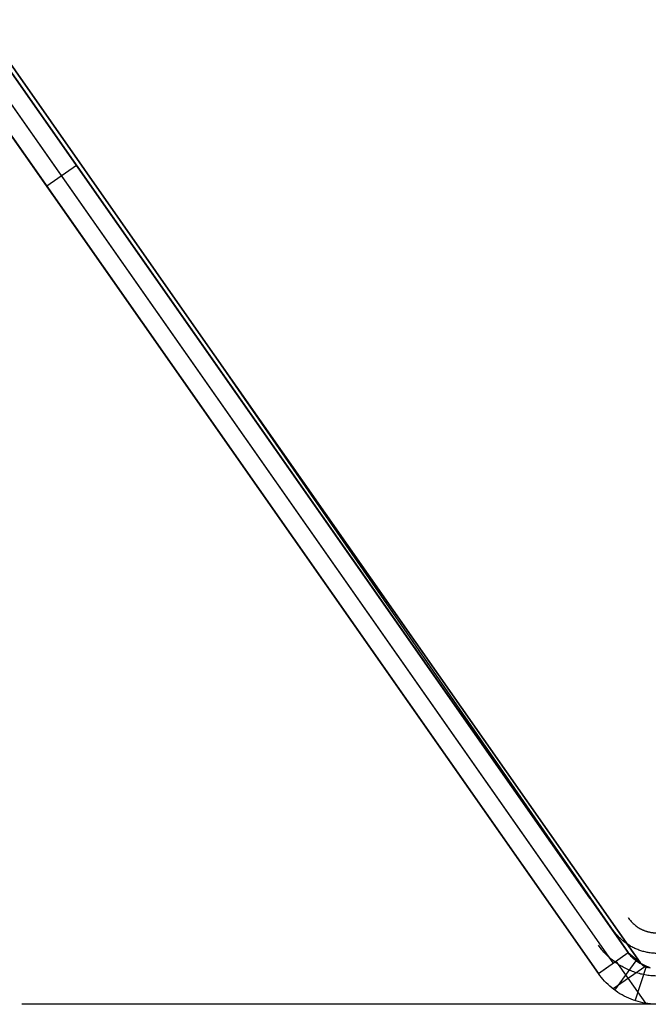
# Model space of a CAD drawing. Header units: millimetres. Extents: x 0 to 900, y -30 to 196.
# Tile 2 of 68: x 27 to 53, y -20 to 20. Entities that reach past the tile are written whole.
import ezdxf

# ---------------------------------------------------------------- set-up
doc = ezdxf.new("R2010")
doc.units = ezdxf.units.MM
doc.header["$MEASUREMENT"] = 0
doc.layers.add('Predefinito', color=5, linetype='Continuous')

# ---------------------------------------------------------------- blocks, each defined once
blk = doc.blocks.new('(#4957) MENSOLA_INTELIGENTE')
at = {"layer": 'Predefinito', "extrusion": (0, 1, 0)}
for points in [[(-5.601660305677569, -66.40930901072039), (-51.20620410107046, -1.27927069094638)], [(-51.82056813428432, -1.709453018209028), (-6.216024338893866, -66.83949133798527)], [(-6.830388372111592, -67.2696736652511), (-52.43493216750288, -2.13963534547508)], [(-34.38812493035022, -28.20953308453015), (-25.61972788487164, -40.73210184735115)], [(-34.38812493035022, -28.20953308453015), (-25.61972788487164, -40.73210184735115)], [(-25.61972788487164, -40.73210184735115), (-34.38812493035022, -28.20953308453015)], [(-29.6326602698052, -34.70465450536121), (-28.4039322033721, -33.84428985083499)], [(-34.38812493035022, -28.20953308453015), (-52.43493216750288, -2.13963534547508)], [(-52.93404676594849, -1.723211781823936), (-34.38812493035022, -28.20953308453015)], [(-34.38812493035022, -28.20953308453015), (-52.43493216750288, -2.13963534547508)], [(-53.35565464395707, -0.015853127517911), (-53.25354940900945, -0.0281640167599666), (-53.15192614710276, -0.0439674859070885), (-53.05090428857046, -0.0632449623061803), (-52.95060255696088, -0.0859737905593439), (-52.8511388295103, -0.1121272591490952), (-52.75262999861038, -0.1416746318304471), (-52.65519183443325, -0.1745811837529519), (-52.55893884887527, -0.2108082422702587), (-52.46398416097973, -0.2503132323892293), (-52.37043936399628, -0.293049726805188), (-52.27841439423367, -0.3389675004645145), (-52.18801740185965, -0.3880125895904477), (-52.09935462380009, -0.4401273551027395), (-52.01253025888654, -0.4952505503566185), (-51.92764634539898, -0.5533173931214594), (-51.84480264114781, -0.6142596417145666), (-51.76409650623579, -0.6780056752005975), (-51.68562278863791, -0.7444805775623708), (-51.60947371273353, -0.8136062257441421), (-51.53573877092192, -0.8853013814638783), (-51.46450461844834, -0.959481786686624), (-51.39585497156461, -1.036060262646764), (-51.32987050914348, -1.114946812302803), (-51.26662877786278, -1.196048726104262), (-51.20620410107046, -1.279270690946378)], [(-51.20620410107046, -1.27927069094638), (-52.43493216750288, -2.13963534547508)], [(-53.16908801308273, -1.58387913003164), (-51.81603994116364, -0.6364646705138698)], [(-51.93228228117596, -1.787676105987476), (-53.15342114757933, -0.0437090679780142)], [(-53.30713139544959, -1.542986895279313), (-53.25739953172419, -1.556063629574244), (-53.20814511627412, -1.570837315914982), (-53.15942603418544, -1.587290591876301), (-53.11129954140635, -1.605404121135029), (-53.06382219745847, -1.625156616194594), (-53.01704979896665, -1.646524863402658), (-52.97103731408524, -1.669483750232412), (-52.92583881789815, -1.694006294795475), (-52.88150742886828, -1.720063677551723), (-52.83809524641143, -1.747625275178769), (-52.79565328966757, -1.7766586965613), (-52.75423143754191, -1.80712982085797), (-52.71387837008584, -1.839002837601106), (-52.67464151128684, -1.872240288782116), (-52.6365669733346, -1.90680311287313), (-52.59969950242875, -1.942650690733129), (-52.56408242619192, -1.979740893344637), (-52.52975760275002, -2.018030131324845), (-52.49676537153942, -2.057473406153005), (-52.46514450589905, -2.098024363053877), (-52.43493216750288, -2.13963534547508)], [(-52.43493216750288, -2.13963534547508), (-52.4591500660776, -2.108744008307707), (-52.48438507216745, -2.078308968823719), (-52.51062683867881, -2.048373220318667), (-52.53786246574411, -2.018979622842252), (-52.56607647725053, -1.99017073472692), (-52.59525081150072, -1.961988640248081), (-52.62536482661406, -1.934474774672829), (-52.65639532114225, -1.907669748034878), (-52.68831657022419, -1.881613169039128), (-52.72110037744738, -1.856343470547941), (-52.75471614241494, -1.831897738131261), (-52.78913094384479, -1.808311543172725), (-52.82430963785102, -1.785618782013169), (-52.8602149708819, -1.763851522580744), (-52.89680770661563, -1.743039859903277), (-52.93404676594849, -1.723211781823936)], [(-52.43493216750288, -2.13963534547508), (-52.93404676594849, -1.723211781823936)], [(-52.93404676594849, -1.723211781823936), (-52.95812111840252, -1.706017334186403), (-52.9824653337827, -1.689303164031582), (-53.00706585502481, -1.673078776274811), (-53.03190883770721, -1.657353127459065), (-53.05698017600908, -1.642134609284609), (-53.08226552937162, -1.627431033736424), (-53.10775034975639, -1.613249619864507), (-53.13341990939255, -1.599596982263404), (-53.15925932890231, -1.586479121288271), (-53.18525360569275, -1.573901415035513), (-53.21138764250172, -1.561868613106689), (-53.23764627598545, -1.550384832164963), (-53.26401430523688, -1.539453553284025), (-53.29047652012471, -1.529077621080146), (-53.31701772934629, -1.519259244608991), (-53.34362278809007, -1.510000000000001)], [(-53.27057197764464, -1.515365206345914), (-53.25585768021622, -1.517762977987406), (-53.24115456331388, -1.520612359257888), (-53.22648310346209, -1.52391534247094), (-53.21186403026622, -1.527672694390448), (-53.19731823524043, -1.531883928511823), (-53.18286667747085, -1.536547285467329), (-53.16853028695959, -1.541659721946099), (-53.15432986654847, -1.547216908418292), (-53.14028599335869, -1.553213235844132), (-53.12641892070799, -1.559641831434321), (-53.11274848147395, -1.566494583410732), (-53.09929399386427, -1.573762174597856), (-53.08607417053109, -1.581434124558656), (-53.07310703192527, -1.589498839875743), (-53.060409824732, -1.597943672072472), (-53.04799894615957, -1.606754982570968), (-53.03588987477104, -1.615918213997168), (-53.02409710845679, -1.625417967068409), (-53.01263411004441, -1.635238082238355), (-53.00151326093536, -1.645361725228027), (-52.99074582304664, -1.655771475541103), (-52.98034190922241, -1.666449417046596), (-52.97031046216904, -1.677377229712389), (-52.96065924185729, -1.688536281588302), (-52.95139482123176, -1.699907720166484), (-52.94252258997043, -1.71147256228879), (-52.93404676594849, -1.723211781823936)], [(-53.27527098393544, -1.51469400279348), (-53.25833377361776, -1.517327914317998), (-53.24149679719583, -1.520540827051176), (-53.22477984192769, -1.524328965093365), (-53.20820255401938, -1.528687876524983), (-53.19178441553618, -1.533612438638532), (-53.17554472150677, -1.539096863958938), (-53.15950255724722, -1.545134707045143), (-53.14367677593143, -1.551718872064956), (-53.1280859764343, -1.558841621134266), (-53.11274848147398, -1.566494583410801), (-53.09768231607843, -1.574668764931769), (-53.08290518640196, -1.583354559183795), (-53.06843445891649, -1.592541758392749), (-53.05428714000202, -1.602219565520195), (-53.04047985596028, -1.61237660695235), (-53.02702883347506, -1.623000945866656), (-53.01394988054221, -1.63408009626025), (-53.00125836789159, -1.645601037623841), (-52.98896921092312, -1.657550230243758), (-52.97709685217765, -1.669913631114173), (-52.96565524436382, -1.682676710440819), (-52.95465783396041, -1.695824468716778), (-52.94411754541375, -1.709341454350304), (-52.93404676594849, -1.723211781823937)], [(-25.6197278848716, -40.73210184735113), (-34.3881249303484, -28.20953308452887)], [(-34.38812493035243, -28.2095330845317), (-52.93404676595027, -1.723211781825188)], [(-53.27527098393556, -1.514694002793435), (-53.25833377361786, -1.517327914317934), (-53.24149679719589, -1.520540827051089), (-53.22477984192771, -1.524328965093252), (-53.20820255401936, -1.528687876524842), (-53.19178441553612, -1.53361243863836), (-53.17554472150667, -1.539096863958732), (-53.15950255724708, -1.5451347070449), (-53.14367677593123, -1.551718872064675), (-53.12808597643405, -1.558841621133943), (-53.11274848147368, -1.566494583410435), (-53.09768231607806, -1.574668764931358), (-53.08290518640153, -1.583354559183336), (-53.06843445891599, -1.592541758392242), (-53.05428714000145, -1.602219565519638), (-53.04047985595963, -1.612376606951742), (-53.02702883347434, -1.623000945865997), (-53.0139498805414, -1.634080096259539), (-53.0012583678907, -1.645601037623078), (-52.98896921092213, -1.657550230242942), (-52.97709685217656, -1.669913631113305), (-52.96565524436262, -1.682676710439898), (-52.95465783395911, -1.695824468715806), (-52.94411754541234, -1.709341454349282), (-52.93404676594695, -1.723211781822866)], [(-34.38812493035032, -28.20953308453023), (-25.61972788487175, -40.73210184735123)], [(-52.93404676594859, -1.723211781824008), (-34.38812493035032, -28.20953308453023)], [(-53.27057197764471, -1.515365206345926), (-53.2558576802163, -1.517762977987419), (-53.24115456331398, -1.520612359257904), (-53.22648310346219, -1.523915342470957), (-53.21186403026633, -1.527672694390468), (-53.19731823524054, -1.531883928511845), (-53.18286667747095, -1.536547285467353), (-53.16853028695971, -1.541659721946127), (-53.15432986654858, -1.547216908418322), (-53.1402859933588, -1.553213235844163), (-53.12641892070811, -1.559641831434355), (-53.11274848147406, -1.566494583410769), (-53.09929399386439, -1.573762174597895), (-53.08607417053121, -1.581434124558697), (-53.07310703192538, -1.589498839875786), (-53.06040982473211, -1.597943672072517), (-53.04799894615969, -1.606754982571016), (-53.03588987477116, -1.615918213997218), (-53.02409710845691, -1.625417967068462), (-53.01263411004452, -1.63523808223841), (-53.00151326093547, -1.645361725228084), (-52.99074582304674, -1.655771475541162), (-52.98034190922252, -1.666449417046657), (-52.97031046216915, -1.677377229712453), (-52.96065924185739, -1.688536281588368), (-52.95139482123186, -1.699907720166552), (-52.94252258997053, -1.71147256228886), (-52.93404676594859, -1.723211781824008)], [(-51.20620410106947, -1.279270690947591), (-0.7233918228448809, -73.37619842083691)], [(-52.43493216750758, -2.139635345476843), (-1.952119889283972, -74.23656307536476)], [(-53.35565464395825, -0.0158531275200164), (-53.25354940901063, -0.0281640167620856), (-53.15192614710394, -0.0439674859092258), (-53.05090428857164, -0.0632449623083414), (-52.95060255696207, -0.0859737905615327), (-52.85113882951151, -0.1121272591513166), (-52.75262999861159, -0.1416746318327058), (-52.65519183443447, -0.1745811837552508), (-52.55893884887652, -0.2108082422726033), (-52.46398416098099, -0.2503132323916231), (-52.37043936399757, -0.2930497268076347), (-52.27841439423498, -0.3389675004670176), (-52.18801740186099, -0.3880125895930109), (-52.09935462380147, -0.4401273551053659), (-52.01253025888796, -0.4952505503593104), (-51.92764634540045, -0.5533173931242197), (-51.84480264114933, -0.6142596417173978), (-51.76409650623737, -0.678005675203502), (-51.68562278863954, -0.7444805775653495), (-51.60947371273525, -0.8136062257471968), (-51.53573877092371, -0.8853013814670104), (-51.46450461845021, -0.9594817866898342), (-51.39585497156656, -1.036060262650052), (-51.32987050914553, -1.114946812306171), (-51.26662877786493, -1.196048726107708), (-51.20620410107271, -1.279270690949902)], [(-53.30713139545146, -1.542986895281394), (-53.25739953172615, -1.556063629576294), (-53.20814511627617, -1.570837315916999), (-53.15942603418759, -1.587290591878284), (-53.11129954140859, -1.605404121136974), (-53.06382219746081, -1.625156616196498), (-53.01704979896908, -1.64652486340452), (-52.97103731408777, -1.66948375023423), (-52.92583881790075, -1.694006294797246), (-52.88150742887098, -1.720063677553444), (-52.8380952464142, -1.747625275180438), (-52.79565328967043, -1.776658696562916), (-52.75423143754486, -1.80712982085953), (-52.71387837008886, -1.839002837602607), (-52.67464151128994, -1.872240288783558), (-52.63656697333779, -1.906803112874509), (-52.59969950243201, -1.942650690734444), (-52.56408242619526, -1.979740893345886), (-52.52975760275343, -2.018030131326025), (-52.49676537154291, -2.057473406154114), (-52.46514450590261, -2.098024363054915), (-52.4349321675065, -2.139635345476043)], [(-51.20620410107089, -1.279270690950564), (-52.43493216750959, -2.139635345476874)], [(-51.20620410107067, -1.279270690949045), (-51.60237199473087, -1.556670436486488)], [(-51.88270740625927, -0.5858320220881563), (-52.77318382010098, -1.792916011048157)], [(-52.73061813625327, -0.148784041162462), (-53.19713918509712, -1.574392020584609)]]:
    blk.add_lwpolyline(points, dxfattribs=at)
at = {"layer": 'Predefinito'}
for points in [[(872.6210648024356, 130.9205241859), (27.37893519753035, 130.9205241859)], [(30.00392640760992, 130.9205241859), (30.00392640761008, 129.4205241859)], [(34.38812493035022, 130.9205241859), (34.38812493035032, 129.4205241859)], [(43.66108584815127, 130.9205241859), (43.66108584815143, 129.4205241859)], [(52.43493216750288, 130.9205241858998), (52.43493216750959, 4.573879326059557)], [(52.93404676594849, 130.9205241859), (52.93404676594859, 129.4205241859)], [(872.6210648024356, 129.4205241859), (27.37893519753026, 129.4205241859)]]:
    blk.add_lwpolyline(points, dxfattribs=at)
at = {"layer": 'Predefinito', "extrusion": (1, 0, 0)}
blk.add_lwpolyline([(130.9205241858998, -1.27927069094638), (4.57387932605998, -1.279270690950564)], dxfattribs=at)
at = {"layer": 'Predefinito', "extrusion": (0.1393430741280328, 0.9700420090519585, 0.1990025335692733)}
blk.add_lwpolyline([(-50.0355938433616, -3.603558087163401), (3.06842344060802, -77.17192861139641)], dxfattribs=at)
at = {"layer": 'Predefinito', "extrusion": (0.1393430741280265, 0.9700420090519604, 0.199002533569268)}
blk.add_lwpolyline([(-50.64371582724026, -4.042520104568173), (2.460301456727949, -77.61089062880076)], dxfattribs=at)
at = {"layer": 'Predefinito', "extrusion": (0.1393430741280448, 0.9700420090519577, 0.1990025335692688)}
blk.add_lwpolyline([(-51.25183781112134, -4.481482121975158), (1.852179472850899, -78.04985264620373)], dxfattribs=at)
at = {"layer": 'Predefinito', "extrusion": (0, 0.95630475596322, 0.2923717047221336)}
blk.add_lwpolyline([(-53.66366023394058, -1.222922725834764), (-53.60463308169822, -1.223535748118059), (-53.54558970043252, -1.225373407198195), (-53.48655391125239, -1.228433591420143), (-53.42754953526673, -1.232714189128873), (-53.36860039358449, -1.238213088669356), (-53.30973030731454, -1.244928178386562), (-53.25096309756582, -1.252857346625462), (-53.19232258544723, -1.261998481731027), (-53.13383259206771, -1.272349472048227), (-53.07551693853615, -1.283908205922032), (-53.01739944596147, -1.296672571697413), (-52.95950393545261, -1.310640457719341), (-52.90185422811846, -1.325809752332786), (-52.84447414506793, -1.34217834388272), (-52.78738750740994, -1.359744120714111), (-52.73061813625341, -1.378504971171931), (-52.67418931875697, -1.398457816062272), (-52.61812220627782, -1.419595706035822), (-52.56243741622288, -1.441910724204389), (-52.50715556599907, -1.465394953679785), (-52.4522972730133, -1.490040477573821), (-52.3978831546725, -1.515839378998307), (-52.34393382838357, -1.542783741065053), (-52.29046991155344, -1.570865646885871), (-52.23751202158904, -1.600077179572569), (-52.18508077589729, -1.63041042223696), (-52.13319679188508, -1.661857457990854), (-52.08188068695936, -1.69441036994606), (-52.03115307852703, -1.72806124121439), (-51.981034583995, -1.762802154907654), (-51.93154582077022, -1.798625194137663), (-51.88270740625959, -1.835522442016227), (-51.83453987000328, -1.873484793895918), (-51.78706339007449, -1.912498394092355), (-51.74029805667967, -1.952548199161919), (-51.69426396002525, -1.993619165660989), (-51.64898119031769, -2.035696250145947), (-51.60446983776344, -2.078764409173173), (-51.56074999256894, -2.122808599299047), (-51.51784174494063, -2.167813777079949), (-51.47576518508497, -2.213764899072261), (-51.4345404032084, -2.260646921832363), (-51.39418748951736, -2.308444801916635), (-51.35472653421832, -2.357143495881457), (-51.3161776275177, -2.406727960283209), (-51.27856085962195, -2.457183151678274), (-51.24189632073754, -2.50849402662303), (-51.20620410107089, -2.560645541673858)], dxfattribs=at)
at = {"layer": 'Predefinito', "extrusion": (0, 0.9260167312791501, 0.3774824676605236)}
blk.add_lwpolyline([(-53.66366023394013, -2.273434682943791), (-53.61938988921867, -2.273909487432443), (-53.57510737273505, -2.27533281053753), (-53.5308305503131, -2.277703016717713), (-53.48657728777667, -2.281018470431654), (-53.44236545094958, -2.285277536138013), (-53.39821290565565, -2.290478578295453), (-53.35413751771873, -2.296619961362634), (-53.31015715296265, -2.303700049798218), (-53.26628967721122, -2.311717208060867), (-53.22255295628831, -2.32066980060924), (-53.17896485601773, -2.330556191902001), (-53.13554324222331, -2.341374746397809), (-53.09230598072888, -2.353123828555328), (-53.04927093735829, -2.365801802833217), (-53.00645597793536, -2.379407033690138), (-52.96387896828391, -2.393937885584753), (-52.92155737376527, -2.409391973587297), (-52.87950705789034, -2.425763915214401), (-52.83774348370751, -2.44304757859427), (-52.7962821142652, -2.461236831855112), (-52.75513841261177, -2.480325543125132), (-52.71432784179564, -2.500307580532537), (-52.67386586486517, -2.521176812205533), (-52.63376794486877, -2.542927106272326), (-52.59404954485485, -2.565552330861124), (-52.55472612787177, -2.589046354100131), (-52.51581315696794, -2.613403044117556), (-52.47732609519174, -2.638616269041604), (-52.43928040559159, -2.66467989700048), (-52.40169155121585, -2.691587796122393), (-52.36457499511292, -2.719333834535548), (-52.3279462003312, -2.747911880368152), (-52.2918205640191, -2.77731488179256), (-52.2562132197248, -2.807532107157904), (-52.22113923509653, -2.838551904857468), (-52.18661367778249, -2.870362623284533), (-52.15265161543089, -2.902952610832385), (-52.11926811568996, -2.936310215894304), (-52.08647824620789, -2.970423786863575), (-52.0542970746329, -3.00528167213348), (-52.0227396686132, -3.040872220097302), (-51.99182109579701, -3.077183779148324), (-51.96155642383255, -3.11420469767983), (-51.931960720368, -3.151923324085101), (-51.90304905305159, -3.190328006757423), (-51.87483648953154, -3.229407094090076), (-51.84733809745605, -3.269148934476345), (-51.82056894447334, -3.309541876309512)], dxfattribs=at)
at = {"layer": 'Predefinito', "extrusion": (0, 0.8531488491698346, 0.5216675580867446)}
blk.add_lwpolyline([(-52.43493216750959, -4.211471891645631), (-52.45904248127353, -4.172048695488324), (-52.48393183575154, -4.133238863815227), (-52.5096145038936, -4.095084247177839), (-52.53610475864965, -4.057626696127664), (-52.56341687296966, -4.020908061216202), (-52.59156511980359, -3.984970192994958), (-52.62056377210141, -3.949854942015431), (-52.65042710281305, -3.915604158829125), (-52.68116938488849, -3.882259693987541), (-52.7128048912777, -3.849863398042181), (-52.74534789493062, -3.818457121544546), (-52.77881266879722, -3.78808271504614), (-52.81321348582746, -3.758782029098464), (-52.84856461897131, -3.73059691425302), (-52.88488034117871, -3.70356922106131), (-52.92217492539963, -3.677740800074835), (-52.94119375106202, -3.665289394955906), (-52.96046264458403, -3.653153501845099), (-52.9799833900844, -3.641338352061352), (-52.99975777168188, -3.629849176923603), (-53.01978757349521, -3.618691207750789), (-53.04007457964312, -3.607869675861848), (-53.06062057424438, -3.597389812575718), (-53.08142734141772, -3.587256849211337), (-53.1024966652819, -3.577476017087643), (-53.12383032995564, -3.568052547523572), (-53.14543011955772, -3.558991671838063), (-53.16729781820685, -3.550298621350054), (-53.18943521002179, -3.541978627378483), (-53.21184407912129, -3.534036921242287), (-53.23452620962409, -3.526478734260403), (-53.25748338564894, -3.519309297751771), (-53.28071739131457, -3.512533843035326), (-53.30423001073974, -3.506157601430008), (-53.3280230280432, -3.500185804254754), (-53.35209822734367, -3.494623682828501), (-53.37645739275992, -3.489476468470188), (-53.40110230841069, -3.484749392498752), (-53.42603475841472, -3.480447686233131), (-53.45125652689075, -3.476576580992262), (-53.47676939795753, -3.473141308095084), (-53.50257515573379, -3.470147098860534), (-53.52867558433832, -3.46759918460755), (-53.55507246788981, -3.465502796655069), (-53.58176759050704, -3.46386316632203), (-53.60876273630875, -3.46268552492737), (-53.66366023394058, -3.461737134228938)], dxfattribs=at)

msp = doc.modelspace()

# ---------------------------------------------------------------- block references
at = {"layer": 'Predefinito', "extrusion": (0, -1, 0)}
for p in [(0, 1061.53707289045, 20.47347279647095), (0, 1741.53707289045, 20.47347279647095), (0, 1401.53707289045, 20.47347279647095), (0, 381.5370728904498, 20.47347279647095), (0, 721.5370728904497, 20.47347279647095)]:
    msp.add_blockref('(#4957) MENSOLA_INTELIGENTE', p, dxfattribs=at)

doc.saveas('drawing.dxf')
